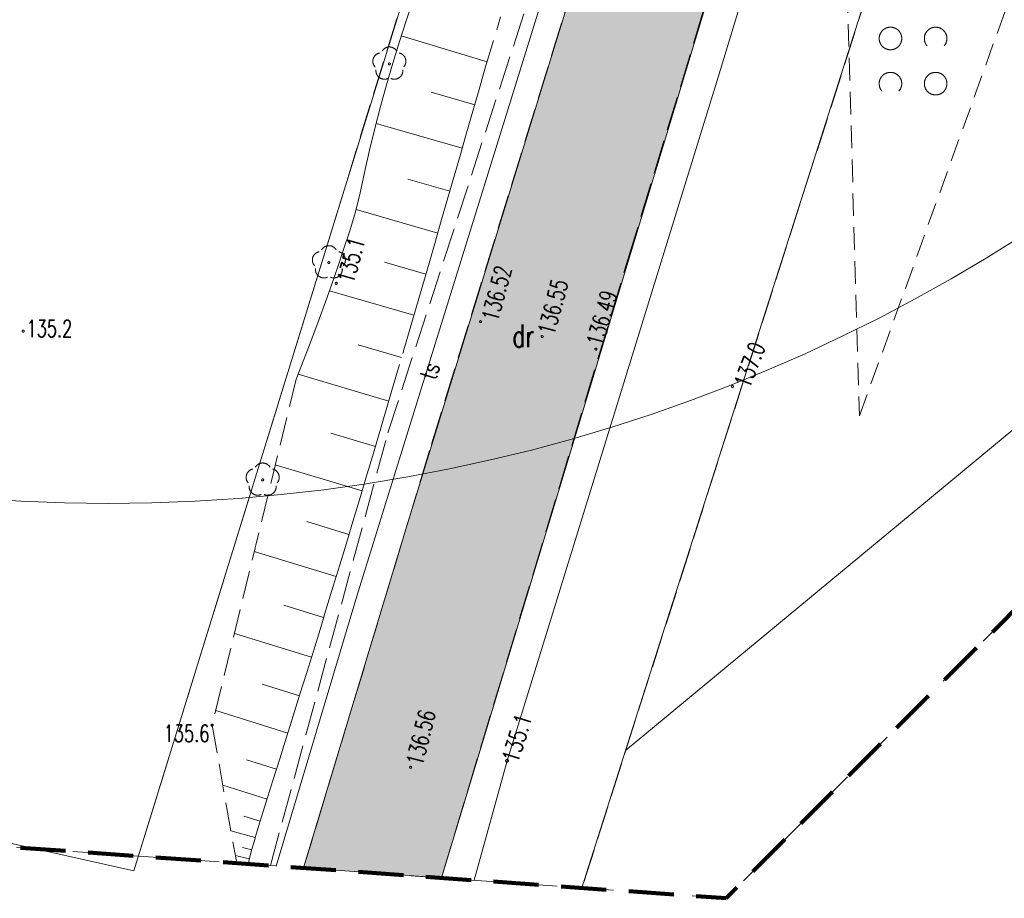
# Model space of a CAD drawing. Header units: centimetres. Extents: x -29333 to 403204, y -464147 to 16641.
# Tile 96 of 134: x 66394 to 70754, y -18554 to -14664. Entities that reach past the tile are written whole.
import ezdxf
from ezdxf.xclip import XClip

# ---------------------------------------------------------------- set-up
doc = ezdxf.new("R2010")
doc.units = ezdxf.units.CM
doc.header["$MEASUREMENT"] = 0
doc.header["$XCLIPFRAME"] = 0
for name, pattern in [('1_OTKJ', [200, 150, -50]), ('1_OTRK', [175, 125, -50]), ('1_OTRKG', [175, 125, -50]), ('1_OTZK', [150, 100, -50]), ('3_SUPP_P', [200, 150, -50]), ('4', [250, 150, -100]), ('EGKK', [200, 150, -50]), ('Przerywana BARDZO długa', [300, 200, -100])]:
    doc.linetypes.add(name, pattern=pattern)
for name, color, linetype in [('2010 Mlawa_628_1_mdcp_plus_zakres obcięta_13_BLOKADA_L_0', 7, 'Continuous'), ('2010 Mlawa_628_1_mdcp_plus_zakres obcięta_13_Dzialki', 7, 'Continuous'), ('2010 Mlawa_628_1_mdcp_plus_zakres obcięta_13_Kontury', 7, 'Continuous'), ('2010 Mlawa_628_1_mdcp_plus_zakres obcięta_13_Numery_konturow', 7, 'Continuous'), ('2010 Mlawa_628_1_mdcp_plus_zakres obcięta_13_OTK_L_0', 7, 'Continuous'), ('2010 Mlawa_628_1_mdcp_plus_zakres obcięta_13_OTR_L_1', 7, 'Continuous'), ('2010 Mlawa_628_1_mdcp_plus_zakres obcięta_13_OTR_T_0', 7, 'Continuous'), ('2010 Mlawa_628_1_mdcp_plus_zakres obcięta_13_OTR_T_1', 7, 'Continuous'), ('2010 Mlawa_628_1_mdcp_plus_zakres obcięta_13_OTZ_L_1', 7, 'Continuous'), ('2010 Mlawa_628_1_mdcp_plus_zakres obcięta_13_OTZ_T_0', 7, 'Continuous'), ('2010 Mlawa_628_1_mdcp_plus_zakres obcięta_13_P_SUEP_L_0', 7, 'Continuous'), ('2010 Mlawa_628_1_mdcp_plus_zakres obcięta_13_SUEP_L_0', 7, 'Continuous'), ('2010 Mlawa_628_1_mdcp_plus_zakres obcięta_13_SUER_T_0', 7, 'Continuous'), ('2010 Mlawa_628_1_mdcp_plus_zakres obcięta_13_SUTP_E_T_0', 7, 'Continuous'), ('2010 Mlawa_628_1_mdcp_plus_zakres obcięta_13_SUTP_L_0', 7, 'Continuous'), ('810-G Ogólne', 7, 'Continuous'), ('MAPA MDCP', 7, 'Continuous'), ('PROJEKTOWANE DROGI', 7, 'Continuous'), ('PZT NOWE', 7, 'Continuous'), ('PZT NOWE PAB', 7, 'Continuous')]:
    doc.layers.add(name, color=color, linetype=linetype)
doc.styles.add('GENERATED_STYLE_11', font='arial.ttf')
doc.styles.add('GENERATED_STYLE_2', font='Simplex.shx')
doc.dimstyles.new('GENERATED_STYLE__2', dxfattribs={"dimtxt": 100, "dimasz": 95, "dimexe": 0.18, "dimexo": 0.0625, "dimgap": 0.09, "dimtad": 1, "dimdec": 0, "dimzin": 0, "dimdsep": 46, "dimtxsty": 'GENERATED_STYLE_11', "dimblk": 'ARROWHEAD_6', "dimblk1": 'ARROWHEAD_6', "dimblk2": 'ARROWHEAD_6', "dimcen": 0.09, "dimse1": 1, "dimse2": 1, "dimclrd": 7, "dimclre": 7, "dimclrt": 7, "dimadec": 1, "dimazin": 0, "dimtfac": 1, "dimtdec": 4, "dimtmove": 2, "dimatfit": 3, "dimfxl": 1, "dimtolj": 1, "dimtzin": 0, "dimarcsym": 0})

# ---------------------------------------------------------------- blocks, each defined once
blk = doc.blocks.new('Rysunek_4_13', base_point=(-745725621.2, -588524063.1))
at = {"layer": '2010 Mlawa_628_1_mdcp_plus_zakres obcięta_13_BLOKADA_L_0', "color": 7, "linetype": '4', "lineweight": 18}
for p, q in [((72357.8, -15719.1), (69521.8, -18554.1)), ((69521.8, -18554.1), (56553.8, -17624.1))]:
    blk.add_line(p, q, dxfattribs=at)
at = {"layer": '2010 Mlawa_628_1_mdcp_plus_zakres obcięta_13_Dzialki', "color": 7, "linetype": 'Continuous', "lineweight": 18}
for p, q in [((74095.8, -2172.1), (69076.8, -17900.1)), ((69574.8, -9769.1), (66898.8, -18433.1)), ((69076.8, -17900.1), (70791.8, -16479.1)), ((66898.8, -18433.1), (61356.8, -17185.1)), ((69076.8, -17900.1), (68883.2, -18508.3))]:
    blk.add_line(p, q, dxfattribs=at)
at = {"layer": '2010 Mlawa_628_1_mdcp_plus_zakres obcięta_13_Kontury', "color": 3, "linetype": 'EGKK', "lineweight": 18}
for p, q in [((66898.8, -18433.1), (69574.8, -9769.1)), ((70760.8, -12624.1), (68883.5, -18508.3))]:
    blk.add_line(p, q, dxfattribs=at)
at = {"layer": '2010 Mlawa_628_1_mdcp_plus_zakres obcięta_13_OTK_L_0', "color": 7, "linetype": '1_OTKJ', "lineweight": 18}
for p, q in [((69087, -15726.1), (70337.3, -11608.8)), ((69206.3, -13341.9), (68208.8, -16571.3)), ((68261.2, -18463.7), (69087, -15726.1)), ((68208.8, -16571.3), (67651.1, -18419.9))]:
    blk.add_line(p, q, dxfattribs=at)
at = {"layer": '2010 Mlawa_628_1_mdcp_plus_zakres obcięta_13_OTR_L_1', "color": 7, "linetype": '1_OTRK', "lineweight": 18}
for p, q in [((68138.4, -14570.2), (68106.2, -14664.9)), ((68106.2, -14664.9), (68075.5, -14760.1)), ((68075.5, -14760.1), (68046.1, -14855.6)), ((68046.1, -14855.6), (68018.2, -14951.7)), ((68018.2, -14951.7), (67991.7, -15048.1)), ((67991.7, -15048.1), (67966.6, -15144.9)), ((67966.6, -15144.9), (67943, -15242.1)), ((67943, -15242.1), (67920.8, -15339.6)), ((67920.8, -15339.6), (67900, -15437.4)), ((67900, -15437.4), (67878.2, -15525.4)), ((67878.2, -15525.4), (67853.5, -15603.2)), ((67853.5, -15603.2), (67828.3, -15680.8)), ((67828.3, -15680.8), (67802.3, -15758.2)), ((67802.3, -15758.2), (67775.7, -15835.4)), ((67775.7, -15835.4), (67748.4, -15912.3)), ((67748.4, -15912.3), (67720.5, -15989)), ((67720.5, -15989), (67691.9, -16065.4)), ((67691.9, -16065.4), (67662.7, -16141.6)), ((67662.7, -16141.6), (67617.6, -16255.4)), ((67617.6, -16255.4), (67245.8, -17787.1)), ((67245.8, -17787.1), (67354.7, -18398.7))]:
    blk.add_line(p, q, dxfattribs=at)
at = {"layer": '2010 Mlawa_628_1_mdcp_plus_zakres obcięta_13_OTR_L_1', "color": 7, "linetype": '1_OTRKG', "lineweight": 18}
for p, q in [((68455.8, -14876.3), (68523.2, -14651.4)), ((68428.2, -14972.4), (68455.8, -14876.3)), ((68400.6, -15068.5), (68428.2, -14972.4)), ((68373, -15164.7), (68400.6, -15068.5)), ((68345.4, -15260.8), (68373, -15164.7)), ((68317.7, -15356.8), (68345.4, -15260.8)), ((68289.9, -15452.9), (68317.7, -15356.8)), ((68262.2, -15549), (68289.9, -15452.9)), ((68234.4, -15645), (68262.2, -15549)), ((68206.5, -15741.1), (68234.4, -15645)), ((68178.6, -15837.1), (68206.5, -15741.1)), ((68150.7, -15933.1), (68178.6, -15837.1)), ((68122.8, -16029.2), (68150.7, -15933.1)), ((68094.8, -16125.2), (68122.8, -16029.2)), ((68040.6, -16310.3), (68094.8, -16125.2)), ((68012.3, -16406.2), (68040.6, -16310.3)), ((67983.9, -16502.1), (68012.3, -16406.2)), ((67955.4, -16598), (67983.9, -16502.1)), ((67926.8, -16693.8), (67955.4, -16598)), ((67898.1, -16789.6), (67926.8, -16693.8)), ((67869.3, -16885.4), (67898.1, -16789.6)), ((67840.3, -16981.1), (67869.3, -16885.4)), ((67811.3, -17076.8), (67840.3, -16981.1)), ((67782.2, -17172.4), (67811.3, -17076.8)), ((67752.9, -17268.1), (67782.2, -17172.4)), ((67723.6, -17363.7), (67752.9, -17268.1)), ((67694.1, -17459.2), (67723.6, -17363.7)), ((67664.6, -17554.8), (67694.1, -17459.2)), ((67634.9, -17650.3), (67664.6, -17554.8)), ((67605.1, -17745.7), (67634.9, -17650.3)), ((67575.2, -17841.2), (67605.1, -17745.7)), ((67545.3, -17936.6), (67575.2, -17841.2)), ((67515.2, -18031.9), (67545.3, -17936.6)), ((67485, -18127.2), (67515.2, -18031.9)), ((67450.8, -18236.7), (67485, -18127.2)), ((67431.4, -18303.5), (67441, -18270.1)), ((67441, -18270.1), (67450.8, -18236.7)), ((67422.2, -18337.1), (67431.4, -18303.5)), ((67413.3, -18370.7), (67422.2, -18337.1)), ((67404.7, -18404.5), (67413.3, -18370.7))]:
    blk.add_line(p, q, dxfattribs=at)
at = {"layer": '2010 Mlawa_628_1_mdcp_plus_zakres obcięta_13_OTR_L_1', "color": 7, "linetype": 'Continuous', "lineweight": 18}
for p, q in [((68463.7, -14849.7), (68083.3, -14735.7)), ((68408.7, -15040.5), (68216.6, -14985.3)), ((68353.5, -15232.6), (67972.3, -15122.9)), ((68298.5, -15423.1), (68112.4, -15369.4)), ((68244.7, -15609.3), (67883.3, -15504.7)), ((68192.3, -15790), (68009.8, -15737)), ((68139.2, -15972.5), (67765.7, -15863.7)), ((68084.8, -16159.3), (67891.9, -16102.8)), ((68028.2, -16352.1), (67626.2, -16233.6)), ((67968.7, -16553.1), (67771.3, -16494.3)), ((67909.8, -16750.4), (67525.4, -16635.2)), ((67852, -16942.6), (67665.1, -16886.1)), ((67795.3, -17129.4), (67432.3, -17018.8)), ((67739.8, -17310.8), (67563.7, -17256.8)), ((67685.6, -17486.8), (67344.3, -17381.3)), ((67632.7, -17657.4), (67467.5, -17605.9)), ((67581.1, -17822.6), (67261.5, -17722.5)), ((67530.8, -17982.3), (67398.3, -17940.4)), ((67488.9, -18114.8), (67293.1, -18052.8)), ((67458.2, -18212.8), (67385.9, -18190.2)), ((67436.6, -18285.4), (67329.1, -18254.8)), ((67421.6, -18339.2), (67381, -18328.5)), ((67410.9, -18379.9), (67348.5, -18364))]:
    blk.add_line(p, q, dxfattribs=at)
at = {"layer": '2010 Mlawa_628_1_mdcp_plus_zakres obcięta_13_OTR_T_0', "color": 7, "linetype": 'Continuous', "lineweight": 18}
for centre in [(68434.9, -16000.7), (68707.4, -16066.8), (68945.8, -16122.1), (68124.7, -17974.1)]:
    blk.add_circle(centre, 4.5, dxfattribs=at)
at = {"layer": '2010 Mlawa_628_1_mdcp_plus_zakres obcięta_13_OTR_T_1', "color": 7, "linetype": 'Continuous', "lineweight": 18}
for centre in [(67795.6, -15831.1), (66408.9, -16042.9), (69551, -16287.9), (67245.8, -17787.1)]:
    blk.add_circle(centre, 4.5, dxfattribs=at)
at = {"layer": '2010 Mlawa_628_1_mdcp_plus_zakres obcięta_13_OTZ_L_1', "color": 7, "linetype": '1_OTZK', "lineweight": 18}
for p, q in [((70113, -16417.9), (72342.9, -10222.5)), ((70057.8, -14533.1), (70113, -16417.9))]:
    blk.add_line(p, q, dxfattribs=at)
at = {"layer": '2010 Mlawa_628_1_mdcp_plus_zakres obcięta_13_OTZ_L_1', "color": 7, "linetype": 'Continuous', "lineweight": 18}
for centre in [(70250.1, -14746.9), (70450.1, -14946.9)]:
    blk.add_circle(centre, 50, dxfattribs=at)
for centre, start, end in [((70450.1, -14746.9), 318.5904, 221.4096), ((70250.1, -14946.9), 318.7031, 221.2969)]:
    blk.add_arc(centre, 50, start, end, dxfattribs=at)
at = {"layer": '2010 Mlawa_628_1_mdcp_plus_zakres obcięta_13_OTZ_T_0', "color": 94, "linetype": 'Continuous', "lineweight": 18}
for centre in [(68030.8, -14859.4), (67763, -15739.3), (67469.7, -16701.5)]:
    blk.add_circle(centre, 4.5, dxfattribs=at)
for centre, start, end in [((67995.2, -14847.8), 102.1445, 221.86), ((68030.8, -14821.8), 30.1401, 149.8599), ((68066.5, -14847.8), 318.14, 77.8555), ((68008.8, -14889.7), 174.1482, 293.8542), ((68052.9, -14889.7), 246.1458, 5.8518), ((67727.3, -15727.8), 102.1445, 221.86), ((67763, -15701.8), 30.1401, 149.8599), ((67798.6, -15727.8), 318.14, 77.8555), ((67740.9, -15769.7), 174.1482, 293.8542), ((67785, -15769.7), 246.1458, 5.8518), ((67434, -16689.9), 102.1445, 221.86), ((67469.7, -16664), 30.1401, 149.8599), ((67505.3, -16689.9), 318.14, 77.8555), ((67447.6, -16731.9), 174.1482, 293.8542), ((67491.7, -16731.9), 246.1458, 5.8518)]:
    blk.add_arc(centre, 37.5, start, end, dxfattribs=at)
at = {"layer": '2010 Mlawa_628_1_mdcp_plus_zakres obcięta_13_P_SUEP_L_0', "color": 1, "linetype": '3_SUPP_P', "lineweight": 18}
for p, q in [((68024.2, -16493.1), (68710.9, -14377.8)), ((67503.7, -18409.4), (68024.2, -16493.1))]:
    blk.add_line(p, q, dxfattribs=at)
at = {"layer": '2010 Mlawa_628_1_mdcp_plus_zakres obcięta_13_SUEP_L_0', "color": 1, "linetype": 'Continuous', "lineweight": 18}
for p, q in [((71039.8, -9801.1), (69486.8, -14918.1)), ((69486.8, -14918.1), (68551.8, -17945.1)), ((68551.8, -17945.1), (68405.8, -18474))]:
    blk.add_line(p, q, dxfattribs=at)
at = {"layer": '2010 Mlawa_628_1_mdcp_plus_zakres obcięta_13_SUER_T_0', "color": 1, "linetype": 'Continuous', "lineweight": 18}
blk.add_circle((68551.8, -17945.1), 6.25, dxfattribs=at)
at = {"layer": '2010 Mlawa_628_1_mdcp_plus_zakres obcięta_13_SUTP_L_0', "color": 30, "linetype": 'Continuous', "lineweight": 18, "true_color": 0xff9100}
for p, q in [((68935.8, -13838.1), (67886.8, -17216.1)), ((67886.8, -17216.1), (67529.2, -18411.2))]:
    blk.add_line(p, q, dxfattribs=at)
at = {"layer": '2010 Mlawa_628_1_mdcp_plus_zakres obcięta_13_Numery_konturow', "color": 3, "linetype": 'Continuous', "lineweight": 18, "insert": (68575.8, -16014), "char_height": 100, "attachment_point": 1, "style": 'GENERATED_STYLE_2'}
blk.add_mtext('\\A1;{\\W0.700000x;\\pql;\\FSimplex.shx;dr}', dxfattribs=at)
at = {"layer": '2010 Mlawa_628_1_mdcp_plus_zakres obcięta_13_OTR_T_0', "color": 7, "linetype": 'Continuous', "lineweight": 18, "char_height": 75, "style": 'GENERATED_STYLE_2'}
for s, insert, attachment_point, rotation in [('\\A1;{\\W0.700000x;\\pql;\\FSimplex.shx;136.52}', (68437.9, -15985.9), 1, 75.1415), ('\\A1;{\\W0.700000x;\\pql;\\FSimplex.shx;136.55}', (68723.4, -16055.6), 4, 74.8654), ('\\A1;{\\W0.700000x;\\pql;\\FSimplex.shx;136.49}', (68974.9, -16114.6), 7, 74.4515), ('\\A1;{\\W0.700000x;\\pql;\\FSimplex.shx;136.56}', (68140.5, -17962.6), 4, 76.0362)]:
    blk.add_mtext(s, dxfattribs=dict(at, insert=insert, attachment_point=attachment_point, rotation=rotation))
at = {"layer": '2010 Mlawa_628_1_mdcp_plus_zakres obcięta_13_OTR_T_1', "color": 7, "linetype": 'Continuous', "lineweight": 18, "char_height": 75, "attachment_point": 1, "style": 'GENERATED_STYLE_2'}
for s, insert, rotation in [('\\A1;{\\W0.700000x;\\pql;\\FSimplex.shx;135.1}', (67798.7, -15816.4), 74.9515), ('\\A1;{\\W0.700000x;\\pql;\\FSimplex.shx;137.0}', (69555.6, -16273.6), 69.0415)]:
    blk.add_mtext(s, dxfattribs=dict(at, insert=insert, rotation=rotation))
at = {"layer": '2010 Mlawa_628_1_mdcp_plus_zakres obcięta_13_OTR_T_1', "color": 7, "linetype": 'Continuous', "lineweight": 18, "char_height": 75, "style": 'GENERATED_STYLE_2'}
for s, insert, attachment_point in [('\\A1;{\\W0.700000x;\\pql;\\FSimplex.shx;135.2}', (66423.9, -16068.9), 7), ('\\A1;{\\W0.700000x;\\pql;\\FSimplex.shx;135.6}', (67031.3, -17786.2), 1)]:
    blk.add_mtext(s, dxfattribs=dict(at, insert=insert, attachment_point=attachment_point))
at = {"layer": '2010 Mlawa_628_1_mdcp_plus_zakres obcięta_13_SUER_T_0', "color": 1, "linetype": 'Continuous', "lineweight": 18, "insert": (68563.9, -17948.8), "char_height": 75, "attachment_point": 4, "rotation": 72.8348, "style": 'GENERATED_STYLE_2'}
blk.add_mtext('\\A1;{\\W0.750000x;\\pql;\\FSimplex.shx;135.1}', dxfattribs=at)
at = {"layer": '2010 Mlawa_628_1_mdcp_plus_zakres obcięta_13_SUTP_E_T_0', "color": 30, "linetype": 'Continuous', "lineweight": 18, "true_color": 0xff9100, "insert": (68209.8, -16219.3), "char_height": 75, "attachment_point": 5, "rotation": 72.7484, "style": 'GENERATED_STYLE_2'}
blk.add_mtext('\\A1;{\\W0.750000x;\\pqc;\\FSimplex.shx;ts}', dxfattribs=at)
blk = doc.blocks.new('*D90')
at = {"layer": 'PZT NOWE', "color": 7, "linetype": 'Continuous', "lineweight": 13, "transparency": 16777216}
for p, q in [((66554.6, -9503.1), (66697.3, -9624.6)), ((66631.6, -9634.3), (66620.3, -9493.4)), ((66674.6, -9506.8), (66626, -9563.8)), ((66626, -9563.8), (61682.1, -15368)), ((61676.5, -15297.5), (61687.8, -15438.5)), ((61610.7, -15307.2), (61753.5, -15428.8)), ((61682.1, -15368), (61633.5, -15425.1))]:
    blk.add_line(p, q, dxfattribs=at)
at = {"layer": 'PZT NOWE', "color": 7, "lineweight": 13, "transparency": 16777216, "insert": (63902.2, -12948.1), "char_height": 100, "attachment_point": 7, "rotation": 49.5763, "style": 'GENERATED_STYLE_11'}
blk.add_mtext('\\A1;{\\pql;\\fArial|b0|i0|c0|p38;7\xa0624}', dxfattribs=at)
blk = doc.blocks.new('ARROWHEAD_6')
at = {"color": 0, "linetype": 'Continuous', "lineweight": 0}
for p, q in [((-0.5, -0.5), (0.5, 0.5)), ((0, 0), (-1, 0))]:
    blk.add_line(p, q, dxfattribs=at)

msp = doc.modelspace()

# ---------------------------------------------------------------- hatches: boundary and pattern name
at = {"layer": '810-G Ogólne', "linetype": 'Continuous', "lineweight": 13, "true_color": 0x00bb5e}
h = msp.add_hatch(dxfattribs=at)
h.set_pattern_fill('SIATKA_60X60_0001', color=112, style=0, pattern_type=2)
h.set_pattern_definition([(0, (0, 0), (0, 60), []), (90, (0, 0), (-60, 0), [])])
h.paths.add_polyline_path([(67095.5, -8696.3), (61547.3, -15203.3), (59645, -13581.3), (59736.8, -13473.7), (59356.3, -13149.2), (60653.9, -11627.4), (61034.4, -11951.8), (61268.3, -11677.4), (62482.6, -12712.8, 0.417204), (63049.6, -12670.7), (63094.7, -12617.9, 0.417939), (63044, -12050.9), (62593.1, -11666.4), (63400.7, -10719.3), (63856.4, -11108, 0.415811), (64421.2, -11062.2), (64529, -10935.7), (64224.6, -10676.2), (65522.2, -9154.3), (65826.6, -9413.8), (66218.9, -8953.8), (66736.6, -8347.3, -0.225165), (67764.4, -7916.8), (68548.3, -7953.1), (68117.1, -8432.5), (67702.5, -8415.4, 0.219055)])
at = {"layer": 'PROJEKTOWANE DROGI', "linetype": 'Continuous', "lineweight": 0, "true_color": 0x555555, "transparency": 33554559}
msp.add_hatch(color=251, dxfattribs=at).paths.add_polyline_path([(67651.1, -18419.9), (68261.2, -18463.7), (70134.4, -12277.2), (71364.5, -8240.8), (72467.5, -4665.6), (73221.8, -2121.1), (73480.8, -1350.1), (73665.8, -815.1, -0.060563), (73803.6, -551.7, -0.165273), (74571.8, -100.1), (75490.3, -13.1, -0.423722), (76408.8, -743.1), (76588.4, -2768.3), (76962.3, -6919), (77660.8, -6865.6), (77576.3, -5928.7), (77251.9, -2339.8), (76958.3, 934.3), (76842.3, 2237.5), (76736.8, 3437.9), (76652.8, 4441), (76600.1, 5097.3), (76579.3, 5371.7), (76560.8, 6104.9), (76586.8, 6886.9), (76648.8, 7664.9), (76738.8, 8339.9), (76850.8, 8958.9), (76984.8, 9573.9), (77131.8, 10124.9), (77258.8, 10558.9), (77627.8, 11766.9), (77856.8, 12518.4), (77192.8, 12730.9), (76983.8, 12046.9), (76949.8, 11935.9), (76834.8, 11683.9), (76720.8, 11522.7), (76641.6, 11445.4), (76570.8, 11368.9), (76385.8, 11244.9), (76273.8, 11187.9), (76099.8, 11134.9), (75932.8, 11102.9), (75803.4, 11105.9), (75666.8, 11125.9), (75343.8, 11186.9), (75325.1, 11197.1), (75279.8, 11209.9), (73550.8, 11710.9), (72386.8, 12048.6), (72103.6, 11377.1), (72798.8, 11174.9), (73826.8, 10877.9), (75148.8, 10508.9), (75365.8, 10439.9), (75512.8, 10381.9), (75661.8, 10290.9), (75799.8, 10168.9), (75923.8, 10025.9), (76002.8, 9911.9), (76081.8, 9754.9), (76144.8, 9551.9), (76171.8, 9369.9), (76166.8, 9188.9), (76138.8, 9028.9), (76035, 8452.5), (75937.8, 7683.9), (75877.8, 6933.9), (75853.8, 6163.9), (75852.9, 6071.2), (75870.8, 5329.9), (75911.8, 4709.9), (75944.2, 4364.5), (75963.8, 4155), (76037.8, 3362.9), (76140.2, 2200.1), (76196.8, 1555.9), (76200.9, 1445.4, -0.379216), (75456.8, 689.9), (74378.8, 586, 0.328004), (73079.8, -457.1), (72859.8, -1138.1), (72666.8, -1900.1), (71889.6, -4504.1), (71107.6, -7083.3, -0.343763), (69804.2, -8011.4), (68574, -7954.3), (68163.5, -8435.8), (68986.8, -8474, -0.491245), (70176.3, -10152.1), (69214, -13316.9), (68108.2, -16904.9)])

# ---------------------------------------------------------------- linework, layer by layer
at = {"layer": 'PROJEKTOWANE DROGI', "color": 7, "linetype": 'Continuous', "lineweight": 13, "flags": 128}
msp.add_lwpolyline([(71889.6, -4504.1), (71107.6, -7083.3, -0.343763), (69804.2, -8011.4), (68574, -7954.3), (68163.5, -8435.8), (68986.8, -8474, -0.491245), (70176.3, -10152.1), (69214, -13316.9), (68108.2, -16904.9), (67651.1, -18419.9), (68261.2, -18463.7), (70134.4, -12277.2), (71364.5, -8240.8), (72467.5, -4665.6)], format="xyb", dxfattribs=at)
at = {"layer": 'PZT NOWE PAB', "color": 124, "linetype": 'Przerywana BARDZO długa', "lineweight": 200, "flags": 128}
msp.add_lwpolyline([(51689.8, 5705.9), (63044.8, 5705.9), (71434.8, 3877.9), (79469.8, 4744.9), (80481.8, -6650.1), (75075.8, -7063.1), (72357.8, -15719.1), (69521.8, -18554.1), (56553.8, -17624.1), (51967.8, 107.9), (51908.8, 48.9)], close=True, dxfattribs=at)
at = {"layer": 'PZT NOWE PAB', "color": 1, "linetype": 'Continuous', "lineweight": 13}
msp.add_circle((66785.2, -9305.3), 7500, dxfattribs=at)

# ---------------------------------------------------------------- block references
at = {"layer": 'MAPA MDCP', "color": 151, "linetype": 'Continuous', "lineweight": 13, "true_color": 0x80c2ff}
ref = msp.add_blockref('Rysunek_4_13', (-745725621.2, -588524063.1), dxfattribs=at)
XClip(ref).set_block_clipping_path([(51157.1316538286, -19056.0251476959), (81475.159538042, -19056.0251476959), (81475.1595380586, -2291.2859517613), (80094.3925547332, -2197.1288595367), (79656.9077541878, 2708.9656158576), (81475.1595380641, 3294.6233514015), (81475.1595380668, 5995.166576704), (79391.2894918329, 5995.1665766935), (79236.5670289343, 4736.0914165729), (78168.8180721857, 4617.3317406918), (77590.5687296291, 5995.1665766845), (53235.899278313, 5995.1665765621), (53338.1891512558, 5713.3646833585), (52818.3323959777, 5714.3082139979), (52685.4063431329, 5995.1665765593), (51157.1316537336, 5995.1665765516)])

# ---------------------------------------------------------------- dimensions: what is measured, and where the dimension line sits
at = {"layer": 'PZT NOWE', "color": 7, "linetype": 'Continuous', "lineweight": 13}
dim = msp.add_linear_dim(base=(61682.1, -15368), p1=(66778.2, -9693.5), p2=(61834.4, -15497.7), angle=229.5763, dimstyle='GENERATED_STYLE__2', dxfattribs=at)
dim.commit()
dim.dimension.update_dxf_attribs({"geometry": '*D90', "text_midpoint": (63975.5, -12784.9), "dimtype": 160, "text_rotation": 49.5763})

doc.saveas('drawing.dxf')
